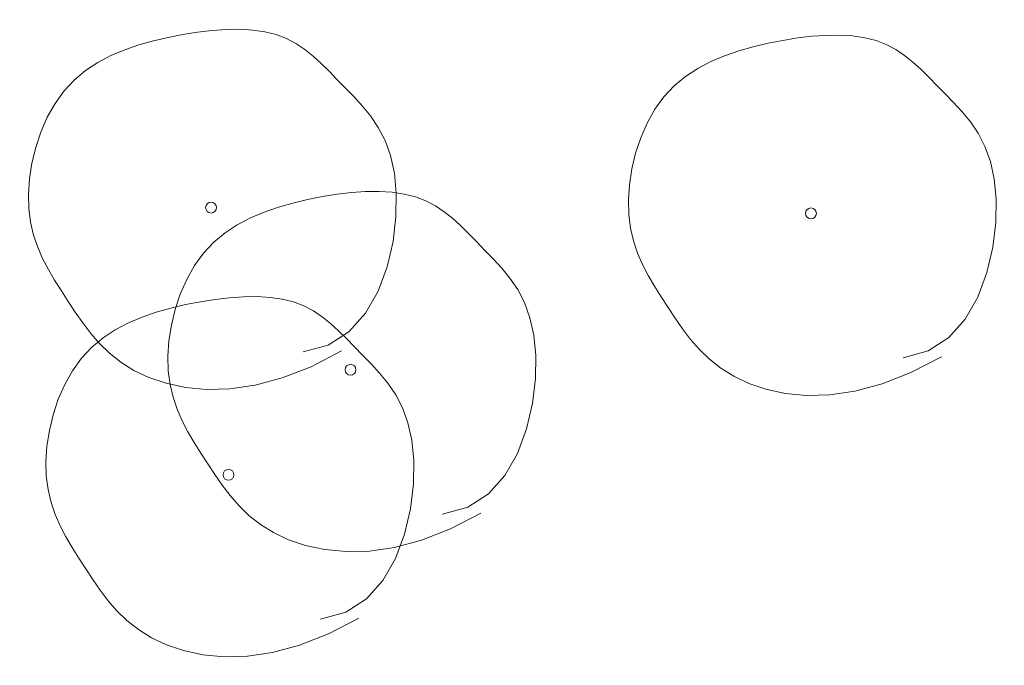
# Model space of a CAD drawing. Header units: metres. Extents: x 196678 to 197613, y 355400 to 356418.
# Tile 16 of 40: x 197243 to 197268, y 355560 to 355576. Entities that reach past the tile are written whole.
import ezdxf

# ---------------------------------------------------------------- set-up
doc = ezdxf.new("R2010")
doc.units = ezdxf.units.M
doc.layers.add('B-WE-GR-BOOM-S', color=252, linetype='Continuous', lineweight=18)

# ---------------------------------------------------------------- blocks, each defined once
blk = doc.blocks.new('SGR-BOOM_09')
blk.add_lwpolyline([(-2.711, 3.837), (-3.391, 3.615), (-3.939, 3.223), (-4.367, 2.697), (-4.684, 2.075), (-4.901, 1.394), (-5.029, 0.692), (-5.078, 0.004), (-5.057, -0.631), (-4.978, -1.184), (-4.849, -1.658), (-4.679, -2.064), (-4.477, -2.414), (-4.251, -2.716), (-4.01, -2.983), (-3.764, -3.225), (-3.519, -3.452), (-3.284, -3.674), (-3.056, -3.889), (-2.829, -4.093), (-2.6, -4.282), (-2.363, -4.453), (-2.114, -4.603), (-1.847, -4.727), (-1.559, -4.822), (-1.246, -4.884), (-0.91, -4.917), (-0.554, -4.921), (-0.182, -4.9), (0.202, -4.856), (0.595, -4.791), (0.994, -4.707), (1.395, -4.608), (1.794, -4.494), (2.188, -4.363), (2.571, -4.21), (2.939, -4.034), (3.289, -3.828), (3.615, -3.591), (3.913, -3.317), (4.179, -3.005), (4.41, -2.651), (4.604, -2.263), (4.761, -1.849), (4.881, -1.421), (4.964, -0.986), (5.01, -0.553), (5.019, -0.132), (4.99, 0.267), (4.925, 0.639), (4.826, 0.985), (4.699, 1.309), (4.548, 1.616), (4.377, 1.91), (4.191, 2.196), (3.994, 2.477), (3.79, 2.759), (3.583, 3.043), (3.366, 3.327), (3.134, 3.606), (2.878, 3.874), (2.592, 4.126), (2.268, 4.357), (1.9, 4.563), (1.48, 4.737), (1.004, 4.874), (0.471, 4.963), (-0.115, 4.99), (-0.752, 4.944), (-1.438, 4.81), (-2.17, 4.577), (-2.945, 4.231), (-3.76, 3.761)])
blk.add_circle((0, 0), 0.15)

msp = doc.modelspace()

# ---------------------------------------------------------------- block references
at = {"layer": 'B-WE-GR-BOOM-S', "xscale": 0.9000000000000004, "yscale": 0.9000000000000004, "zscale": 0.9000000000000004, "rotation": 177.2882798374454}
for p in [(197248.072, 355571.104), (197262.88, 355570.958), (197251.514, 355567.099), (197248.502, 355564.504)]:
    msp.add_blockref('SGR-BOOM_09', p, dxfattribs=at)

doc.saveas('drawing.dxf')
